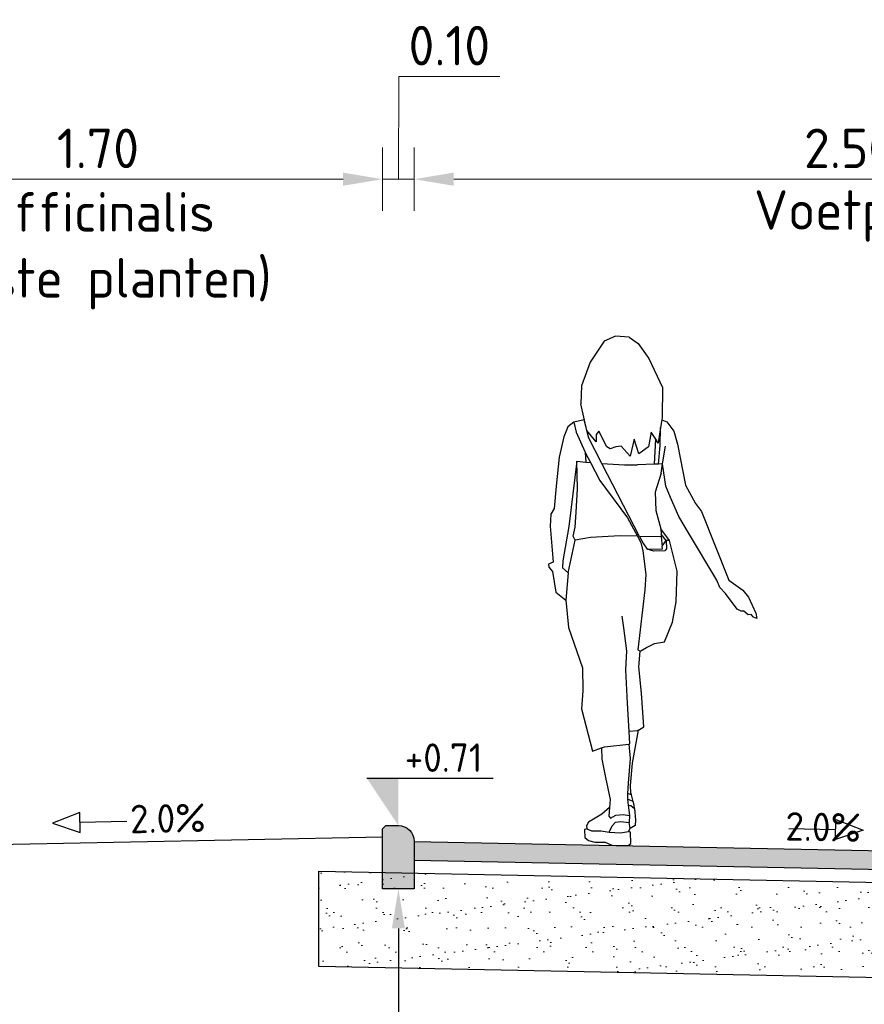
# Model space of a CAD drawing. Header units: metres. Extents: x 90794 to 91984, y 464666 to 465269.
# Tile 48 of 81: x 91491.87 to 91494.54, y 465079.4 to 465082.52. Entities that reach past the tile are written whole.
import ezdxf
from ezdxf import colors
from ezdxf.entities.mleader import LeaderData, LeaderLine
from ezdxf.math import Vec2, Vec3

# ---------------------------------------------------------------- set-up
doc = ezdxf.new("R2010")
doc.units = ezdxf.units.M
for name, color, linetype, lineweight in [('N-WE-VH-KANTOPSLUITING-T25', 7, 'Continuous', 25), ('N-WE-VH-KANTOPSLUITING_GAZONBAND-SD', 90, 'Continuous', 25), ('N-WE-VH-VERHARDING-SD', 7, 'Continuous', 25), ('N-WE-VH-VERHARDING_ASFALT-AD-50', 8, 'Continuous', 18), ('N-WE-VH-VERHARDING_FUNDERING_ZAND-AD-50', 252, 'Continuous', 18), ('X-XX-AL-AANKLEDING-SD', 253, 'Continuous', 25), ('X-XX-AL-CONSTRUCTIELIJN-GD', 7, 'Continuous', 25), ('X-XX-AL-M', 7, 'Continuous', 18), ('X-XX-AL-PEILMAAT-SD', 7, 'Continuous', 25), ('X-XX-AL-T25', 7, 'Continuous', 25)]:
    doc.layers.add(name, color=color, linetype=linetype, lineweight=lineweight)
doc.layers.get('0').freeze()
doc.styles.add('NLCS-ISO', font='NLCS-ISO.ttf')
doc.styles.add('NLCS-ISO-M50-T25', font='NLCS-ISO.ttf', dxfattribs={"height": 0.125})
doc.dimstyles.new('NLCS-M50-T25-PIJL_L2_H1', dxfattribs={"dimscale": 0.05, "dimtxt": 2.5, "dimasz": 2.5, "dimexe": 2, "dimexo": 2, "dimgap": 0.7, "dimtad": 1, "dimzin": 0, "dimdsep": 46, "dimtxsty": 'NLCS-ISO-M50-T25', "dimcen": 0, "dimdle": 2, "dimclrd": 256, "dimclre": 256, "dimclrt": 256, "dimadec": 1, "dimazin": 0, "dimtfac": 1, "dimtdec": 3, "dimtofl": 0, "dimtmove": 0, "dimatfit": 3, "dimfxl": 2, "dimfxlon": 1, "dimtfillclr": 256, "dimtolj": 1, "dimtzin": 0, "dimlwd": -1, "dimlwe": -1, "dimarcsym": 0})

# ---------------------------------------------------------------- blocks, each defined once
blk = doc.blocks.new('SAL-AANKLEDING_VOETGANGER_VROUW_ACHTERAANZICHT-D')
for p, q in [((-0.04922027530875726, 1.59526892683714), (-0.09391705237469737, 1.529519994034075)), ((-0.01394782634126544, 1.611553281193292), (-0.04922027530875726, 1.59526892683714)), ((0.02918704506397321, 1.608398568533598), (-0.01394782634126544, 1.611553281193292)), ((0.02918704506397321, 1.608398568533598), (0.05847126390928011, 1.587673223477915)), ((0.05847126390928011, 1.587673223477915), (0.09172716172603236, 1.54058306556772)), ((-0.09391705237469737, 1.529519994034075), (-0.1208340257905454, 1.454208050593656)), ((0.09172716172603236, 1.54058306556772), (0.1353755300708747, 1.448480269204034)), ((-0.1208340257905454, 1.454208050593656), (-0.1236947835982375, 1.397020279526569)), ((0.1353755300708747, 1.448480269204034), (0.1339898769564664, 1.35499245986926)), ((0.132729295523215, 1.346662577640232), (0.1290605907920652, 1.322419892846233)), ((0.1290605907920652, 1.322419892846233), (0.1215189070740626, 1.272584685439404)), ((0.1270981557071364, 1.265088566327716), (0.1290605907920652, 1.322419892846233)), ((0.1215189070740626, 1.272584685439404), (0.1133285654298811, 1.285631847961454)), ((0.1226290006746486, 1.206777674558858), (0.1270981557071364, 1.265088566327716)), ((-0.1358379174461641, 1.215460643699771), (-0.1075278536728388, 1.212860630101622)), ((-0.1090980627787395, 1.242961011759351), (-0.09263588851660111, 1.211492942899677)), ((-0.05643515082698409, 1.208168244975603), (0.01471664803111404, 1.204526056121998)), ((0.01471664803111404, 1.204526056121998), (0.05611637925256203, 1.204551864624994)), ((0.1091304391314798, 1.206325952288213), (0.05611637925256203, 1.204551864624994)), ((0.1301998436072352, 1.178183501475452), (0.1113791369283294, 1.117633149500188)), ((0.1113791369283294, 1.117633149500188), (0.1137317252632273, 1.05943426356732)), ((0.1137317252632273, 1.05943426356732), (0.130089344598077, 1.002218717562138)), ((0.1569939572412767, 0.9644055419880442), (0.130089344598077, 1.002218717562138)), ((0.130089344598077, 1.002218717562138), (0.1306555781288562, 0.9854027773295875)), ((0.05538343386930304, 0.9781743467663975), (0.06607439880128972, 0.958255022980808)), ((0.130946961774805, 0.976749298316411), (0.1341298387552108, 0.9474406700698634)), ((-0.163526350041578, 0.8625733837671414), (-0.1412327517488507, 0.9655296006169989)), ((0.06607439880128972, 0.958255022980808), (0.07222841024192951, 0.9319006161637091)), ((0.1079605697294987, 0.9314245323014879), (0.08592681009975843, 0.9374809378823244)), ((0.1476213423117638, 0.938582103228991), (0.1421128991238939, 0.9325256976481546)), ((0.1465196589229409, 0.9644594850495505), (0.1476213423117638, 0.938582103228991)), ((0.1569939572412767, 0.9644055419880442), (0.1465196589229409, 0.9644594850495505)), ((0.1815913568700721, 0.8682005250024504), (0.1569939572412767, 0.9644055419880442)), ((0.07222841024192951, 0.9319006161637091), (0.08211634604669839, 0.8575811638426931)), ((0.1421128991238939, 0.9325256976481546), (0.1079605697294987, 0.9314245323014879)), ((0.08211634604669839, 0.8575811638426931), (0.07893415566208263, 0.8088108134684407)), ((0.1783830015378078, 0.7709265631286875), (0.1815913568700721, 0.8682005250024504)), ((0.07893415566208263, 0.8088108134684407), (0.05684848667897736, 0.6187168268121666)), ((0.1666190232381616, 0.7067898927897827), (0.1783830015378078, 0.7709265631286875)), ((0.141653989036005, 0.6442451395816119), (0.1666190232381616, 0.7067898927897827)), ((0.0644496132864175, 0.614864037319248), (0.08483351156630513, 0.6262241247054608)), ((0.08483351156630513, 0.6262241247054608), (0.1099656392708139, 0.638784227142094)), ((0.1099656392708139, 0.638784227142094), (0.141653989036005, 0.6442451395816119)), ((0.05684848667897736, 0.6187168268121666), (0.0644496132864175, 0.614864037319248)), ((0.0602987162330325, 0.5656696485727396), (0.0644496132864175, 0.614864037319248)), ((0.06894144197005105, 0.4822080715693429), (0.0602987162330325, 0.5656696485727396)), ((0.07633898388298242, 0.3757339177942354), (0.06894144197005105, 0.4822080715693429)), ((0.05935851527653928, 0.3654292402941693), (0.07633898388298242, 0.3757339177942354)), ((0.03138506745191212, 0.321514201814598), (0.0293041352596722, 0.3602452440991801)), ((0.02797305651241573, 0.3211108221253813), (0.03138506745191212, 0.321514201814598)), ((-0.05823387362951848, 0.3086469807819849), (-0.05687312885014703, 0.2735728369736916)), ((-0.05687312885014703, 0.2735728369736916), (-0.04541858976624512, 0.2148961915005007)), ((-0.04541858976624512, 0.2148961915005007), (-0.03069066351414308, 0.1457962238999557)), ((0.02586443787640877, 0.1970517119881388), (0.02472623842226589, 0.1642298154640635)), ((0.02472623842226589, 0.1642298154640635), (0.02410451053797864, 0.1463012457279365)), ((0.03638357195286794, 0.1606577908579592), (0.02472623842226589, 0.1642298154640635)), ((-0.03069066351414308, 0.1457962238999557), (-0.0324915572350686, 0.1205956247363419)), ((0.02641916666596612, 0.1272335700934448), (0.03035986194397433, 0.09477090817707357)), ((-0.05680368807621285, 0.0989951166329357), (-0.09903900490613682, 0.07344645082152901)), ((-0.0324915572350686, 0.1205956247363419), (-0.05680368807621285, 0.0989951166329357)), ((-0.0324915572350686, 0.1205956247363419), (-0.03443712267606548, 0.09337057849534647)), ((-0.02946971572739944, 0.08689013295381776), (-0.01230930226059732, 0.0961616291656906)), ((-0.01230930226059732, 0.0961616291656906), (0.01088046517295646, 0.09801593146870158)), ((0.01088046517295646, 0.09801593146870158), (0.03035986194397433, 0.09477090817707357)), ((0.03035986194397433, 0.09477090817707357), (0.02989607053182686, 0.0729828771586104)), ((0.0466499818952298, 0.1168364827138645), (0.050072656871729, 0.08164852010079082)), ((-0.09903900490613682, 0.07344645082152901), (-0.1050683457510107, 0.06232065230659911)), ((-0.1050683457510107, 0.06232065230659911), (-0.1041407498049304, 0.05304915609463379)), ((-0.03443712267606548, 0.09337057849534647), (-0.02946971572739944, 0.08689013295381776)), ((-0.03318008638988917, 0.04238693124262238), (-0.02390417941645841, 0.06232065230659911)), ((-0.02390417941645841, 0.06232065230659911), (-0.01323688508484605, 0.07344645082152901)), ((-0.01323688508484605, 0.07344645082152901), (0.002995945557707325, 0.07576432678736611)), ((0.002995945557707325, 0.07576432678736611), (0.02989607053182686, 0.0729828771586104)), ((0.03267884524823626, 0.05351272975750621), (0.02989607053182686, 0.0729828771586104)), ((0.04879596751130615, 0.06378332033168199), (0.03267884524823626, 0.05351272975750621)), ((0.050072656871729, 0.08164852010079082), (0.04879596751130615, 0.06378332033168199)), ((-0.1041407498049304, 0.05304915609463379), (-0.1112807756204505, 0.05084258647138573)), ((-0.1112807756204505, 0.05084258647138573), (-0.1109677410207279, 0.02518663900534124)), ((-0.1041407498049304, 0.05304915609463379), (-0.08976309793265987, 0.04609552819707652)), ((-0.08976309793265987, 0.04609552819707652), (-0.0586888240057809, 0.04702267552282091)), ((-0.0586888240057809, 0.04702267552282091), (-0.03318008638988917, 0.04238693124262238)), ((-0.03318008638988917, 0.04238693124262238), (0.002068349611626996, 0.04053262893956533)), ((0.002068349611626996, 0.04053262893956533), (0.02711329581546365, 0.04424122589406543)), ((0.02711329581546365, 0.04424122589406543), (0.03267884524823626, 0.05351272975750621)), ((0.03396332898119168, 0.04270777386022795), (0.02711329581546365, 0.04424122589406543)), ((0.03427636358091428, 0.006101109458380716), (0.03396332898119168, 0.04270777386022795)), ((-0.1109677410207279, 0.02518663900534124), (-0.09938577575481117, 0.01611318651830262)), ((-0.09938577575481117, 0.01611318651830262), (-0.07903909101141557, 0.01079427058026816)), ((-0.07903909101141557, 0.01079427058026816), (-0.04648437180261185, 0.01048139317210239)), ((-0.04648437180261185, 0.01048139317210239), (-0.02488557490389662, 0.001095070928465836)), ((-0.02488557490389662, 0.001095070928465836), (5.967448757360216e-16, 6.661338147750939e-16)), ((5.967448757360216e-16, 6.661338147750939e-16), (0.02631460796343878, 6.661338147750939e-16)), ((0.02631460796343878, 6.661338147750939e-16), (0.03427636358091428, 0.006101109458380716))]:
    blk.add_line(p, q)
for points in [[(0.1301998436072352, 1.178183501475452), (0.1350370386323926, 1.20719290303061), (0.1226290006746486, 1.206777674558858), (0.1091304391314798, 1.206325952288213), (0.1133285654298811, 1.285631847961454), (0.09934831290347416, 1.307902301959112), (0.0910343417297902, 1.261504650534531), (0.05985693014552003, 1.239344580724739), (0.04530747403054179, 1.285049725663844), (0.03283651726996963, 1.231727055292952), (0.004430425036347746, 1.262889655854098), (-0.01289035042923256, 1.260812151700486), (-0.03021112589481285, 1.255272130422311), (-0.04135789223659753, 1.261320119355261), (-0.06635494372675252, 1.311290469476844), (-0.07456193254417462, 1.300432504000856), (-0.07532631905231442, 1.276747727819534), (-0.1038288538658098, 1.31244192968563), (-0.1236947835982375, 1.397020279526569)], [(0.06248596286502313, 0.978040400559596), (0.07490992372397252, 0.9539984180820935), (0.08592681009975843, 0.9374809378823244), (0.1350632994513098, 0.9388451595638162), (0.1341298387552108, 0.9474406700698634), (0.1465196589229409, 0.9644594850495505), (0.1306555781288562, 0.9854027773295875), (0.130946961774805, 0.976749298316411), (0.06248596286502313, 0.978040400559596), (-0.05643515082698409, 1.208168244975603), (-0.09797596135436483, 1.288555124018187), (-0.1038288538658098, 1.31244192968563), (-0.1122785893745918, 1.346926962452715), (-0.145806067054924, 1.338775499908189), (-0.1649026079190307, 1.32417918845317), (-0.1772592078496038, 1.29274098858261), (-0.1914848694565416, 1.228168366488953), (-0.2016731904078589, 1.137244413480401), (-0.2074950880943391, 1.06596002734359), (-0.2184111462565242, 1.047775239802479), (-0.2205943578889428, 1.010678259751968), (-0.2111337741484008, 0.896477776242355), (-0.2255726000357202, 0.8901584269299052), (-0.2243866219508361, 0.8806751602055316), (-0.2126228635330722, 0.86695728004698), (-0.2024461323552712, 0.8018454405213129), (-0.1705553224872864, 0.7763449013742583), (-0.1623445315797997, 0.6902176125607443), (-0.1183418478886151, 0.5625285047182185), (-0.1173006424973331, 0.4898026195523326), (-0.1207717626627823, 0.4320237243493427), (-0.08601826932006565, 0.298602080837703), (-0.05823387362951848, 0.3086469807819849), (-0.04889520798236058, 0.3120231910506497), (0.02797305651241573, 0.3211108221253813), (0.03240671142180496, 0.2755216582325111), (0.02586443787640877, 0.1970517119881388)], [(0.1339898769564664, 1.35499245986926), (0.132729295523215, 1.346662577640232), (0.148990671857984, 1.340681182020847), (0.1706943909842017, 1.310693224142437), (0.1821846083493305, 1.269220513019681), (0.2074352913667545, 1.139828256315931), (0.2396745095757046, 1.08193405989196), (0.2581925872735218, 1.057030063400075), (0.3444384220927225, 0.8392493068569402), (0.3893423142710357, 0.8081974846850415), (0.4068426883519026, 0.7860408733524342), (0.4301765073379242, 0.7353138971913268), (0.4330932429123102, 0.7184049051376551), (0.4226934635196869, 0.7225790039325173), (0.4151967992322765, 0.7311960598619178), (0.4058259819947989, 0.729697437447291), (0.3921204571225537, 0.741439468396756), (0.3837108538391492, 0.7413117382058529), (0.3709665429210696, 0.7480555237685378), (0.3343538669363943, 0.7968492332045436), (0.3158662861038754, 0.8167015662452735), (0.3069657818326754, 0.8395777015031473), (0.2171130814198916, 0.9895435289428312), (0.1869739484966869, 1.040472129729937), (0.1604431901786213, 1.100538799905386), (0.1456765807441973, 1.137244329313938), (0.1350370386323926, 1.20719290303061), (0.1443153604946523, 1.262836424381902)], [(-0.145806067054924, 1.338775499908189), (-0.1376372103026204, 1.307396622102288), (-0.1109578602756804, 1.246516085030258), (-0.1090980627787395, 1.242961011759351), (-0.1075278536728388, 1.212860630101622), (-0.09263588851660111, 1.211492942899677), (-0.06298948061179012, 1.15482271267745), (0.02417097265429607, 1.036329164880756), (0.05538343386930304, 0.9781743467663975), (0.0005556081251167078, 0.9792083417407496), (-0.09280584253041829, 0.9744932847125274), (-0.1412327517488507, 0.9655296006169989), (-0.1472113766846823, 0.978676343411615), (-0.1412327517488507, 1.006762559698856), (-0.1382434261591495, 1.054568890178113), (-0.1334605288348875, 1.128071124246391), (-0.1358379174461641, 1.215460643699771), (-0.1611087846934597, 1.009074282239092), (-0.1806756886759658, 0.9003959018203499), (-0.1810641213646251, 0.878155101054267), (-0.163526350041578, 0.8625733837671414), (-0.1705553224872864, 0.7763449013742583)], [(0.04243331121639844, 0.1389602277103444), (0.02410451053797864, 0.1463012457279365), (0.02641916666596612, 0.1272335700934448), (0.03504096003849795, 0.1264827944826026), (0.0466499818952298, 0.1168364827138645), (0.04560423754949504, 0.1275876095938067), (0.04243331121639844, 0.1389602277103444), (0.03638357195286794, 0.1606577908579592), (0.0347523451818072, 0.1665082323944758), (0.0334060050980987, 0.189920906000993), (0.04024012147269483, 0.2600367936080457), (0.05935851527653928, 0.3654292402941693), (0.05562584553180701, 0.3631640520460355), (0.0293041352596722, 0.3602452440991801), (0.02447740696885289, 0.4500820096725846), (0.01881994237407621, 0.5553807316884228), (0.021765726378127, 0.6154067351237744), (0.01238233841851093, 0.6882738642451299), (0.007630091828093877, 0.7251776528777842)]]:
    blk.add_lwpolyline(points)
blk = doc.blocks.new('*U147')
blk.add_lwpolyline([(4.853618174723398, 1.282961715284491), (3.115357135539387, 0.6533353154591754), (3.115357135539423, 1.91258811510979)], close=True)
blk.add_lwpolyline([(0.1561694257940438, 1.282961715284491), (3.115357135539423, 1.282961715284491)])
at = {"style": 'NLCS-ISO'}
blk.add_attdef('AFSCHOT', (-0.05833232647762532, 0.5282146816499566), '', height=1.8, dxfattribs=at)
blk = doc.blocks.new('*D181')
at = {"layer": 'Defpoints', "color": 0, "transparency": 16777216}
for p in [(91495.62054565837, 465082.011677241), (91493.12048567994, 465079.7667684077), (91495.62054565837, 465079.6167672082)]:
    blk.add_point(p, dxfattribs=at)
at = {"layer": 'X-XX-AL-M', "transparency": 16777216}
for p, q in [((91493.12048567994, 465081.9116772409), (91493.12048567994, 465082.1116772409)), ((91495.62054565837, 465081.9116772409), (91495.62054565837, 465082.1116772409)), ((91493.24548567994, 465082.011677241), (91495.49554565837, 465082.011677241))]:
    blk.add_line(p, q, dxfattribs=at)
for points in [[(91493.24548567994, 465082.0325105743), (91493.24548567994, 465081.9908439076), (91493.12048567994, 465082.011677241)], [(91495.49554565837, 465082.0325105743), (91495.49554565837, 465081.9908439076), (91495.62054565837, 465082.011677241)]]:
    blk.add_solid(points, dxfattribs=at)
at = {"layer": 'X-XX-AL-M', "transparency": 16777216, "char_height": 0.125, "attachment_point": 5, "style": 'NLCS-ISO-M50-T25'}
for s, insert in [('\\A1;2.50', (91494.49551566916, 465082.1091772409)), ('\\A1;Voetpad', (91494.49551566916, 465081.895427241))]:
    blk.add_mtext(s, dxfattribs=dict(at, insert=insert))
blk = doc.blocks.new('SAL-PEILMAAT_INFRACAD_H01-SOD')
blk.add_line((-2, 3), (6, 3))
blk.add_solid([(-2, 3), (0, 3), (0, 0)])
at = {"style": 'NLCS-ISO'}
blk.add_attdef('...', (0.3999999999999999, 3.399999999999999), '', height=1.8, dxfattribs=at)
blk = doc.blocks.new('_Dot')
at = {"color": 0, "linetype": 'ByBlock', "lineweight": -2}
blk.add_line((-0.5, 0), (-1, 0), dxfattribs=at)
at = {"color": 0, "linetype": 'ByBlock', "const_width": 0.5}
blk.add_lwpolyline([(-0.25, 0, 1), (0.25, 0, 1)], format="xyb", close=True, dxfattribs=at)
blk = doc.blocks.new('*U209')
blk.add_lwpolyline([(-4.853618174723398, 1.282961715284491), (-3.115357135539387, 0.6533353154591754), (-3.115357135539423, 1.91258811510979)], close=True)
blk.add_lwpolyline([(-0.1561694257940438, 1.282961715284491), (-3.115357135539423, 1.282961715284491)])
at = {"style": 'NLCS-ISO'}
blk.add_attdef('AFSCHOT', (0.05833232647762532, 0.5282146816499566), '', height=1.8, dxfattribs=at)
blk = doc.blocks.new('*D210')
at = {"layer": 'Defpoints', "color": 0, "transparency": 16777216}
for p in [(91493.02048567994, 465082.011677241), (91493.02048567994, 465079.8737480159), (91491.32048567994, 465079.8477480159)]:
    blk.add_point(p, dxfattribs=at)
at = {"layer": 'X-XX-AL-M', "transparency": 16777216}
for p, q in [((91491.32048567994, 465081.9116772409), (91491.32048567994, 465082.1116772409)), ((91493.02048567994, 465081.9116772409), (91493.02048567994, 465082.1116772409)), ((91491.44548567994, 465082.011677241), (91492.89548567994, 465082.011677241))]:
    blk.add_line(p, q, dxfattribs=at)
for points in [[(91491.44548567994, 465082.0325105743), (91491.44548567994, 465081.9908439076), (91491.32048567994, 465082.011677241)], [(91492.89548567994, 465082.0325105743), (91492.89548567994, 465081.9908439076), (91493.02048567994, 465082.011677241)]]:
    blk.add_solid(points, dxfattribs=at)
at = {"layer": 'X-XX-AL-M', "transparency": 16777216, "char_height": 0.125, "attachment_point": 5, "style": 'NLCS-ISO-M50-T25'}
for s, insert in [('\\A1;1.70', (91492.12048567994, 465082.1091772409)), ('\\A1;Officinalis\\P(vaste planten)', (91492.12048567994, 465081.7850105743))]:
    blk.add_mtext(s, dxfattribs=dict(at, insert=insert))
blk = doc.blocks.new('*D258')
at = {"layer": 'Defpoints', "color": 0, "transparency": 16777216}
for p in [(91493.12048567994, 465082.011677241), (91493.02048567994, 465079.7667684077), (91493.12048567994, 465079.7667684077)]:
    blk.add_point(p, dxfattribs=at)
at = {"layer": 'X-XX-AL-M', "transparency": 16777216}
for p, q in [((91493.07048567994, 465082.011677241), (91493.07147442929, 465082.336677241)), ((91493.07147442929, 465082.336677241), (91493.3914744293, 465082.336677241)), ((91493.02048567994, 465081.9116772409), (91493.02048567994, 465082.1116772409)), ((91493.12048567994, 465081.9116772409), (91493.12048567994, 465082.1116772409)), ((91492.89548567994, 465082.011677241), (91492.77048567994, 465082.011677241)), ((91493.02048567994, 465082.011677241), (91493.12048567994, 465082.011677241)), ((91493.24548567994, 465082.011677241), (91493.37048567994, 465082.011677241))]:
    blk.add_line(p, q, dxfattribs=at)
for points in [[(91492.89548567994, 465082.0325105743), (91492.89548567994, 465081.9908439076), (91493.02048567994, 465082.011677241)], [(91493.24548567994, 465082.0325105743), (91493.24548567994, 465081.9908439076), (91493.12048567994, 465082.011677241)]]:
    blk.add_solid(points, dxfattribs=at)
at = {"layer": 'X-XX-AL-M', "transparency": 16777216, "insert": (91493.2314744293, 465082.4341772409), "char_height": 0.125, "attachment_point": 5, "style": 'NLCS-ISO-M50-T25'}
blk.add_mtext('\\A1;0.10', dxfattribs=at)
blk = doc.blocks.new('N-SVH-KANTOPSLUITING_GAZONBAND_100X200-D')
h = blk.add_hatch(color=253)
edge = h.paths.add_edge_path()
edge.add_arc((0.05, 2.081668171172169e-17), 0.05, 90.00000000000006, 180)
edge.add_line((0, 0), (-2.775557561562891e-17, -0.15))
edge.add_line((-2.775557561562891e-17, -0.15), (0.09999999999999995, -0.1499999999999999))
edge.add_line((0.09999999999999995, -0.1499999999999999), (0.09999999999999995, 0.04000000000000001))
edge.add_line((0.09999999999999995, 0.04000000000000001), (0.08999999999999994, 0.05000000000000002))
edge.add_line((0.08999999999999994, 0.05000000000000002), (0.04999999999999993, 0.05000000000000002))
blk.add_lwpolyline([(0.04999999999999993, 0.05000000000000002, 0.4142135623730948), (0, 0), (-2.775557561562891e-17, -0.15), (0.09999999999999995, -0.1499999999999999), (0.09999999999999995, 0.04000000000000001), (0.08999999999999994, 0.05000000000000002)], format="xyb", close=True)

msp = doc.modelspace()

# ---------------------------------------------------------------- hatches: boundary and pattern name
at = {"layer": 'N-WE-VH-VERHARDING_ASFALT-AD-50'}
h = msp.add_hatch(color=256, dxfattribs=at)
h.dxf.hatch_style = 1
h.paths.add_polyline_path([(91493.12048567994, 465079.9167684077), (91493.12055762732, 465079.8567684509), (91495.62054565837, 465079.8067672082), (91495.62054565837, 465079.8667672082)])
at = {"layer": 'N-WE-VH-VERHARDING_FUNDERING_ZAND-AD-50'}
h = msp.add_hatch(dxfattribs=at)
h.set_pattern_fill('AVH-FUNDERING_ZAND-SO', color=256, scale=0.05, pattern_type=2)
h.set_pattern_definition([(37.50000000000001, (-4.996010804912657, -12.34291003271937), (-0.003149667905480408, 0.09634118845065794), [0, -0.07600000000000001, 0, -0.085, 0, -0.08125]), (7.499999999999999, (-4.996010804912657, -12.34291003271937), (0.08848883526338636, 0.141107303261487), [0, -0.041, 0, -0.0685, 0, -0.02625]), (327.5, (-5.057510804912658, -12.34291003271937), (0.1557070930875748, 0.0002829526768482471), [0, -0.025, 0, -0.09000000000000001, 0, -0.1175]), (317.5, (-5.057510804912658, -12.34291003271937), (0.1503063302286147, 0.04388377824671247), [0, -0.0125, 0, -0.059, 0, -0.0675])])
h.paths.add_polyline_path([(91496.12054565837, 465079.7567492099), (91492.81868603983, 465079.8227864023), (91492.81868603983, 465079.5207264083), (91493.57054564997, 465079.5076892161), (91496.12054565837, 465079.4546892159)])

# ---------------------------------------------------------------- linework, layer by layer
at = {"layer": 'X-XX-AL-CONSTRUCTIELIJN-GD', "flags": 128}
for points in [[(91491.32048567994, 465079.8977480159), (91493.02048567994, 465079.9317480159)], [(91493.12048567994, 465079.9167684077), (91495.62054565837, 465079.8667672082)], [(91493.12048567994, 465079.9167684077), (91493.12055762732, 465079.8567684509)], [(91495.62054565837, 465079.8067672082), (91493.12054564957, 465079.8567672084)], [(91496.12054565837, 465079.4546892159), (91492.81868603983, 465079.5207264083), (91492.81868603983, 465079.8227864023), (91496.12054565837, 465079.7567492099)]]:
    msp.add_lwpolyline(points, dxfattribs=at)

# ---------------------------------------------------------------- block references
at = {"layer": 'N-WE-VH-KANTOPSLUITING_GAZONBAND-SD', "xscale": -1}
msp.add_blockref('N-SVH-KANTOPSLUITING_GAZONBAND_100X200-D', (91493.12048567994, 465079.9167684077), dxfattribs=at)
at = {"layer": 'N-WE-VH-VERHARDING-SD', "xscale": 0.05, "yscale": 0.05, "zscale": 0.05}
for name, p, rotation in [('*U209', (91492.22048567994, 465079.9157480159), 1.145762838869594), ('*U147', (91494.29555565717, 465079.8932670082), 358.8542371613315)]:
    msp.add_blockref(name, p, dxfattribs=dict(at, rotation=rotation)).add_auto_attribs({'AFSCHOT': '2.0%'})
at = {"layer": 'X-XX-AL-AANKLEDING-SD'}
msp.add_blockref('SAL-AANKLEDING_VOETGANGER_VROUW_ACHTERAANZICHT-D', (91493.77054564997, 465079.9037672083), dxfattribs=at)
at = {"layer": 'X-XX-AL-PEILMAAT-SD', "xscale": 0.05, "yscale": 0.05, "zscale": 0.05}
msp.add_blockref('SAL-PEILMAAT_INFRACAD_H01-SOD', (91493.07048567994, 465079.9667684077), dxfattribs=at).add_auto_attribs({'...': '+0.71'})

# ---------------------------------------------------------------- dimensions: what is measured, and where the dimension line sits
at = {"layer": 'X-XX-AL-M'}
dim = msp.add_linear_dim(base=(91493.12048567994, 465082.011677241), p1=(91493.02048567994, 465079.7667684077), p2=(91493.12048567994, 465079.7667684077), dimstyle='NLCS-M50-T25-PIJL_L2_H1', override={"dimtmove": 1}, dxfattribs=at)
dim.commit()
dim.dimension.update_dxf_attribs({"geometry": '*D258', "text_midpoint": (91493.1064744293, 465082.336677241), "dimtype": 160})
for base, p1, p2, text, picture, middle in [((91493.02048567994, 465082.011677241), (91491.32048567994, 465079.8477480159), (91493.02048567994, 465079.8737480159), '<>\\XOfficinalis\\P(vaste planten)', '*D210', (91492.12048567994, 465082.011677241)), ((91495.62054565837, 465082.011677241), (91493.12048567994, 465079.7667684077), (91495.62054565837, 465079.6167672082), '<>\\XVoetpad', '*D181', (91494.49551566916, 465082.011677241))]:
    dim = msp.add_linear_dim(base=base, p1=p1, p2=p2, text=text, dimstyle='NLCS-M50-T25-PIJL_L2_H1', override={"dimtmove": 0}, dxfattribs=at)
    dim.commit()
    dim.dimension.update_dxf_attribs({"geometry": picture, "text_midpoint": middle, "dimtype": 160})

# ---------------------------------------------------------------- leaders
at = {"layer": 'N-WE-VH-KANTOPSLUITING-T25'}
ml = msp.add_multileader_mtext('Standard', dxfattribs=at)
ml.set_content('Gazonband 100x200', color=256, style='NLCS-ISO-M50-T25')
ml.set_leader_properties(color=256, linetype='ByLayer', lineweight=-1)
ml.build(insert=Vec2(0, 0))
ml.multileader.update_dxf_attribs({"text_left_attachment_type": 5, "text_right_attachment_type": 5, "dogleg_length": 0.125, "arrow_head_size": 0.125})
ctx = ml.context
ctx.base_point, ctx.char_height, ctx.arrow_head_size, ctx.landing_gap_size, ctx.plane_origin = Vec3(91491.47072253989, 465078.7260878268), 0.125, 0.125, 0.04500000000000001, Vec3(91493.36238786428, 465079.031677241)
ctx.left_attachment, ctx.right_attachment = 5, 5
notes = []
notes.append((ctx, [(0, (1, 1, 0), (91493.07048567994, 465078.7260878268), (-1, 0), 0.07226314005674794, [(0, [(91493.07048567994, 465079.7667684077)], 0, [])])]))
ctx.mtext.insert, ctx.mtext.flow_direction = Vec3(91491.51572253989, 465078.8760878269), 5
ml = msp.add_multileader_mtext('Standard', dxfattribs=at)
ml.set_content('Gazonband 100x200', color=256, style='NLCS-ISO-M50-T25')
ml.set_leader_properties(color=256, linetype='ByLayer', lineweight=-1)
ml.build(insert=Vec2(0, 0))
ml.multileader.update_dxf_attribs({"text_left_attachment_type": 5, "text_right_attachment_type": 5, "dogleg_length": 0.125, "arrow_head_size": 0.125})
ctx = ml.context
ctx.base_point, ctx.char_height, ctx.arrow_head_size, ctx.landing_gap_size, ctx.plane_origin = Vec3(91491.39548567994, 465078.9461801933), 0.125, 0.125, 0.04500000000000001, Vec3(91490.9785834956, 465078.957748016)
ctx.left_attachment, ctx.right_attachment = 5, 5
notes.append((ctx, [(0, (1, 1, 0), (91491.27048567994, 465078.9461801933), (1, 0), 0.125, [(0, [(91491.27048567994, 465079.7077480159)], 0, [])])]))
ctx.mtext.insert, ctx.mtext.flow_direction = Vec3(91491.44048567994, 465079.0961801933), 5
at = {"layer": 'X-XX-AL-T25'}
ml = msp.add_multileader_mtext('Standard', dxfattribs=at)
ml.set_content('\\pxsa1;-Betonstraatsteen, dikformaat:\\P^I^I ^I50% Lavaro Geel 450; \\P^I^I ^I40% Lavaro Geel/Glissandro; \\P ^I10% Liscio Geel/Glissandro (geslepen).\\P-40 mm straatlaag\\P-300 mm zand geschikt voor zandbed', color=256, style='NLCS-ISO-M50-T25')
ml.set_leader_properties(color=256, linetype='ByLayer', lineweight=-1)
ml.set_arrow_properties(name='DOT')
ml.build(insert=Vec2(0, 0))
ml.multileader.update_dxf_attribs({"has_dogleg": 0, "text_left_attachment_type": 4, "text_right_attachment_type": 5, "dogleg_length": 0.125, "arrow_head_size": 0.05})
ctx = ml.context
ctx.base_point, ctx.char_height, ctx.arrow_head_size, ctx.landing_gap_size, ctx.plane_origin = Vec3(91494.81659992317, 465077.6297992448), 0.125, 0.05, 0, Vec3(91494.30240121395, 465078.4149830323)
ctx.left_attachment, ctx.right_attachment = 4, 5
notes.append((ctx, [(0, (1, 1, 0), (91494.69159992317, 465077.6297992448), (1, 0), 0.125, [(4, [(91494.81659992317, 465079.8548147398), (91494.81659992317, 465079.8013176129), (91494.81659992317, 465079.6223466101)], 0, [])])]))
ctx.mtext.insert, ctx.mtext.flow_direction = Vec3(91494.81659992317, 465078.8539943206), 5
ml = msp.add_multileader_mtext('Standard', dxfattribs=at)
ml.set_content('\\pxsa1;-25 mm AC 8 SURF geel\\P-40 mm AC 16/22 BIND\\P-60 mm AC 22 BASE\\P\\ps*;-250 mm menggranulaat 0/31.5\\P-300 mm zand geschikt voor zandbed', color=256, style='NLCS-ISO-M50-T25')
ml.set_leader_properties(color=256, linetype='ByLayer', lineweight=-1)
ml.set_arrow_properties(name='DOT')
ml.build(insert=Vec2(0, 0))
ml.multileader.update_dxf_attribs({"has_dogleg": 0, "text_left_attachment_type": 4, "text_right_attachment_type": 5, "dogleg_length": 0.125, "arrow_head_size": 0.05})
ctx = ml.context
ctx.base_point, ctx.char_height, ctx.arrow_head_size, ctx.landing_gap_size, ctx.plane_origin = Vec3(91490.80427011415, 465077.6297992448), 0.125, 0.05, 0, Vec3(91490.29007140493, 465078.4149830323)
ctx.left_attachment, ctx.right_attachment = 4, 5
notes.append((ctx, [(0, (1, 1, 0), (91490.67927011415, 465077.6297992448), (1, 0), 0.125, [(3, [(91490.80427011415, 465079.7994137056), (91490.80427011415, 465079.3493237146), (91490.80427011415, 465079.6243787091), (91490.80427011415, 465079.8494237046), (91490.80427011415, 465079.7494037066)], 0, [])])]))
ctx.mtext.insert, ctx.mtext.flow_direction = Vec3(91490.80427011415, 465078.6256325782), 5
for ctx, leaders in notes:
    for number, flags, end, landing, length, lines in leaders:
        leader = LeaderData()
        leader.index, (leader.has_last_leader_line, leader.has_dogleg_vector, leader.attachment_direction) = number, flags
        leader.last_leader_point, leader.dogleg_vector, leader.dogleg_length = Vec3(end), Vec3(landing), length
        for number, points, colour, breaks in lines:
            line = LeaderLine()
            line.index, line.vertices, line.color, line.breaks = number, Vec3.list(points), colors.encode_raw_color(colour), breaks
            leader.lines.append(line)
        ctx.leaders.append(leader)

doc.saveas('drawing.dxf')
